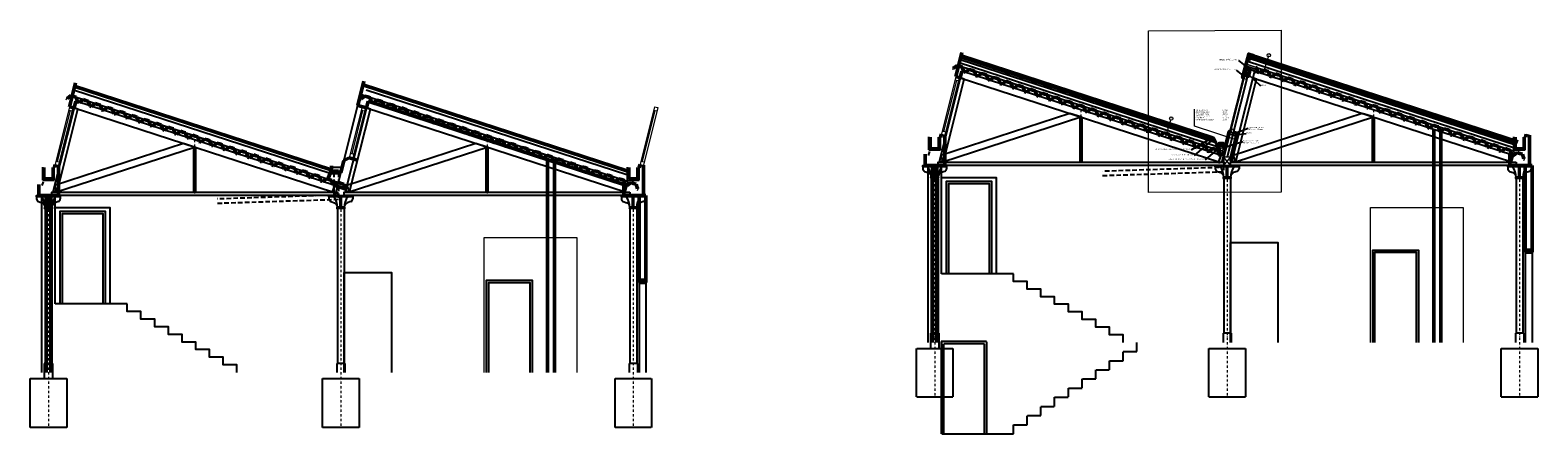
# Model space of a CAD drawing. Header units: millimetres. Extents: x -28283 to 311402, y 2144 to 57809.
# Tile 1 of 20: x -23256 to 9740, y 2144 to 10973. Entities that reach past the tile are written whole.
import ezdxf
from ezdxf import colors
from ezdxf.entities.mleader import LeaderData, LeaderLine
from ezdxf.math import Vec2, Vec3

# ---------------------------------------------------------------- set-up
doc = ezdxf.new("R2010")
doc.units = ezdxf.units.MM
doc.header["$LTSCALE"] = 4
for name, pattern in [('DASHDOT', [25.4, 12.7, -6.35, 0, -6.35]), ('DASHED', [0.75, 0.5, -0.25]), ('DOT', [6.35, 0, -6.35]), ('ČÁRKOVANÁ', [0.75, 0.5, -0.25])]:
    doc.linetypes.add(name, pattern=pattern)
for name, color, linetype in [('-HRANY_POD', 7, 'ČÁRKOVANÁ'), ('CKSTENY_PODROVINOU', 7, 'Continuous'), ('CKSTENY_SKRYTE', 7, 'DASHED'), ('IZOLACE', 70, 'IZOLACE')]:
    doc.layers.add(name, color=color, linetype=linetype)
for name, color, linetype, lineweight in [('-HRANY_TENKE', 7, 'Continuous', 18), ('-HRANY_TLUSTE', 230, 'Continuous', 50), ('-HYDROIZOLACE', 30, 'DASHED', 30), ('-SRAFY', 241, 'Continuous', 9), ('CKOKNA', 1, 'Continuous', 9), ('CKSTENY_OSY', 1, 'DASHDOT', 15), ('CKSTENY_REZ', 6, 'Continuous', 50), ('TP_bourané_kce', 7, 'DOT', 15)]:
    doc.layers.add(name, color=color, linetype=linetype, lineweight=lineweight)
doc.styles.get("Standard").update_dxf_attribs({"font": 'arial.ttf'})
doc.styles.add('TM_10_2.5', font='arial.ttf', dxfattribs={"height": 25})
doc.linetypes.add('IZOLACE', pattern='A,0.0001,-0.1,[134,ltypeshp.shx,S=0.1,R=0,X=-0.1,Y=0],-0.2,[134,ltypeshp.shx,S=0.1,R=180,X=0.1,Y=0],-0.1', length=0.4001)

# ---------------------------------------------------------------- blocks, each defined once
blk = doc.blocks.new('Trapéz')
at = {"layer": '-HRANY_TLUSTE'}
for p, q in [((923162, -629398), (923182, -629398)), ((923242, -629313), (923182, -629398)), ((923302, -629313), (923242, -629313)), ((923302, -629313), (923361, -629313)), ((923361, -629313), (923422, -629398)), ((923442, -629398), (923422, -629398))]:
    blk.add_line(p, q, dxfattribs=at)

msp = doc.modelspace()

# ---------------------------------------------------------------- hatches: boundary and pattern name
at = {"layer": '-SRAFY', "transparency": 33554687}
h = msp.add_hatch(dxfattribs=at)
h.set_pattern_fill('ANSI31', color=256, scale=10, angle=115)
h.set_pattern_definition([(160, (-1525.923, -17034.666), (-10.85914, -29.83524), [])])
h.paths.add_polyline_path([(3003.9, 8746.4), (2986.4, 8750.8), (2865.3, 8268.7), (2882.6, 8263.7)])
h.paths.add_polyline_path([(2882.6, 8263.7), (2865.3, 8268.7), (2864.2, 8264), (2864.2, 8190.1)])
h.paths.add_polyline_path([(2864.2, 8264), (2821.4, 8093.8), (2838.9, 8089.4), (2864.2, 8190.1)])
h.paths.add_polyline_path([(3159.1, 8707.4), (3139.7, 8712.3), (3125, 8654.1), (3125, 8654.1), (3125, 8654.1), (3009.6, 8194.6), (3029, 8189.7)])
h = msp.add_hatch(dxfattribs=at)
h.set_pattern_fill('HONEY', color=256, scale=10)
h.set_pattern_definition([(0, (-1525.923, -17034.666), (47.625, 27.496306), [31.75, -63.5]), (120, (-1525.923, -17034.666), (-47.625, 27.496307), [31.75, -63.5]), (60, (-1525.923, -17034.666), (1e-07, 54.992613), [-63.5, 31.75])])
h.paths.add_polyline_path([(2864.2, 8451.4), (2764.2, 8451.7), (2764.2, 8351.5), (2864.2, 8322), (2864.2, 8362.8), (2859.3, 8364), (2864.2, 8384.1)])
h.paths.add_polyline_path([(2764.2, 8451.7), (2721.3, 8451.8), (2714.6, 8429.6), (2739, 8423.4), (2731.6, 8394.4), (2715.2, 8399.6), (2706.6, 8368.4), (2764.2, 8351.5)])
h.paths.add_polyline_path([(2907, 8451.2), (2864.2, 8451.4), (2864.2, 8384.1), (2866, 8391.7), (2890.4, 8385.8)])
h.paths.add_polyline_path([(2883.4, 8358.1), (2882.4, 8358.3), (2882.5, 8358.4), (2864.2, 8362.8), (2864.2, 8322), (2873.6, 8319.3)], flags=17)
h.paths.add_polyline_path([(2889.2, 8386.1), (2866, 8391.7), (2864.2, 8384.1), (2864.2, 8362.8), (2882.5, 8358.4)], flags=17)
edge = h.paths.add_edge_path(flags=16)
edge.add_arc((2872.3, 8368.5), 2, 0, 360)
edge = h.paths.add_edge_path(flags=16)
edge.add_arc((2876.2, 8381.9), 2, 0, 360)
h.paths.add_polyline_path([(2739, 8423.4), (2715.8, 8429.3), (2708.8, 8401.6), (2731.6, 8394.4)], flags=17)
edge = h.paths.add_edge_path(flags=16)
edge.add_arc((2728.5, 8419.2), 2, 0, 360)
edge = h.paths.add_edge_path(flags=16)
edge.add_arc((2724.5, 8405.8), 2, 0, 360)
h.paths.add_polyline_path([(2764.2, 8351.5), (2706.6, 8368.4), (2715.2, 8399.6), (2708.8, 8401.6), (2707.8, 8401.9), (2699.2, 8368.2), (2699.2, 8368.5), (2696.9, 8360.8), (2737.3, 8347.6), (2764.2, 8270.6)])
h.paths.add_polyline_path([(2910.8, 8449.9), (2907, 8451.2), (2873.6, 8319.3), (2864.2, 8322), (2864.2, 8264)])
h.paths.add_polyline_path([(2795.8, 8239.3), (2864.2, 8290), (2864.2, 8322), (2764.2, 8351.5), (2764.2, 8270.6), (2769.7, 8254.7), (2778.7, 8251.8), (2776.7, 8245.4)])

# ---------------------------------------------------------------- linework, layer by layer
at = {"layer": '-HRANY_POD', "ltscale": 50}
for p, q in [((2764.2, 8459.8), (2764.2, 7968.7)), ((2864.2, 8459.8), (2864.2, 7871.9)), ((2764.2, 7968.7), (209.7, 7886.2)), ((-16608.5, 7854.7), (-16608.5, 7363.7)), ((-16508.5, 7854.7), (-16508.5, 7266.9)), ((2864.2, 7871.9), (212.9, 7786.3)), ((-16608.5, 7363.7), (-19162.9, 7281.2)), ((-16508.5, 7266.9), (-19159.7, 7181.2))]:
    msp.add_line(p, q, dxfattribs=at)
at = {"layer": '-HRANY_TENKE'}
for p, q in [((3728, 10015.7), (3842, 10388.9)), ((3296, 9939.9), (3346.2, 10139.7)), ((3364.8, 9896), (3298.1, 9917.7)), ((3309.6, 9994.3), (3439, 10099.1)), ((3500.3, 9932.3), (3309.6, 9994.3)), ((3404.7, 9963.4), (3343.9, 10130.6)), ((1590.7, 8630.8), (1705.4, 9006.4)), ((2986.4, 8750.8), (3171.2, 8704.3)), ((2989.3, 8688.2), (3139.7, 8712.3)), ((3125, 8654.1), (3003.9, 8746.4)), ((2838.9, 8089.4), (2821.4, 8093.8)), ((2870.3, 8194.4), (2865.2, 8194.4)), ((2870.3, 8014.4), (3010.3, 8194.4)), ((3010.3, 8014.4), (2870.3, 8194.4)), ((3029, 8189.7), (3009.6, 8194.6))]:
    msp.add_line(p, q, dxfattribs=at)
msp.add_lwpolyline([(1219.5, 10961.8), (4120.3, 10973.5), (4120.3, 7432.8), (1219.5, 7421.1)], close=True, dxfattribs=at)
for points in [[(3584.5, 10158.7), (3363.5, 10231.3), (3402.3, 10374.4)], [(3455.3, 10439.5), (3478.2, 10431.5), (3466.8, 10435.5), (3424.4, 10267)], [(3585.8, 10064.4), (3338.7, 10143.4), (3299.7, 9988.2), (3287, 9942.4)], [(3591.5, 10067.2), (3342.3, 10149.1), (3362.9, 10227.6), (3583.7, 10155.6)], [(3555.9, 10081.3), (3578.8, 10073.3), (3567.4, 10077.3), (3552.4, 10024.4)], [(3565.7, 10166.1), (3582, 10160.8), (3573.9, 10163.4), (3568.4, 10144.3)], [(3157.1, 8566.1), (3157.1, 8566.1), (2226.5, 8874.4), (2226.5, 9242.3)], [(2584.2, 8620.3), (2644.5, 8600.7), (2644.5, 8600.7), (2720.9, 8453.1), (2699.2, 8368.2), (2641.1, 8387.8)], [(3125, 8654.1), (2989.3, 8688.2)], [(3009, 8778.2), (3010.5, 8783.2), (3009.8, 8780.7), (3019.3, 8777.9)], [(3088.8, 8797.2), (3020.9, 8814.3)], [(2664, 8383.8), (2679.8, 8379), (2671.9, 8381.4), (2660.1, 8343.1)], [(2715.2, 8399.6), (2706.6, 8368.4), (2873.6, 8319.3), (2907, 8451.2), (2729.7, 8451.9), (2722.9, 8427.5)], [(2707.8, 8401.9), (2731.6, 8394.4), (2739, 8423.4), (2714.9, 8429.6)], [(2714.9, 8429.6), (2707.8, 8401.9), (2708.8, 8401.6), (2715.8, 8429.3), (2714.9, 8429.6)], [(2883.4, 8358.1), (2859.3, 8364), (2866, 8391.7), (2890.2, 8385.8)], [(2890.2, 8385.8), (2883.4, 8358.1), (2882.4, 8358.3), (2889.2, 8386.1), (2890.2, 8385.8)], [(2940.3, 8014.4), (3010.3, 8014.4), (3010.3, 8194.4), (2870.3, 8194.4), (2870.3, 8014.4), (2940.3, 8014.4)]]:
    msp.add_lwpolyline(points, dxfattribs=at)
for centre, radius in [((3853.3, 10424.5), 37.3), ((1716.8, 9041.9), 37.3), ((2724.5, 8405.8), 2), ((2728.5, 8419.2), 2), ((2872.3, 8368.5), 2), ((2876.2, 8381.9), 2)]:
    msp.add_circle(centre, radius, dxfattribs=at)
at = {"layer": '-HRANY_TLUSTE'}
for p, q in [((9302.1, 8530.2), (3414.3, 10443)), ((3074.8, 8741.4), (3174.2, 8716.5)), ((-16658.5, 7919.7), (-16743.8, 7716.1)), ((3010.3, 8115.1), (3022.4, 8112))]:
    msp.add_line(p, q, dxfattribs=at)
for points in [[(2637.8, 8609.3), (2622.3, 8621.1), (-2882.8, 10409.6)], [(3299.3, 9968.9), (3289.4, 9931.8), (3277.5, 9934.7), (3413.6, 10449.9), (3511.5, 10417.2), (3526.4, 10406.6)], [(3309.6, 9994.3), (3343.9, 10130.6), (3439, 10099.1), (3404.7, 9963.4), (3309.6, 9994.3)], [(3563, 10158.6), (3580, 10153.1), (3611.3, 10053.6), (3630.3, 10047.4)], [(2586, 8626.1), (2581.1, 8626.1), (2578.6, 8622.9), (2578.1, 8618.6), (2581.5, 8614), (2604.7, 8606)], [(2586, 8626.1), (2646.4, 8606.5), (2646.4, 8606.5), (2724.2, 8459.8), (2910.2, 8459.8), (2984.2, 8754.4), (3005.7, 8759.2), (3012.2, 8785.1)], [(3174.2, 8716.5), (3022.4, 8112)], [(2521.3, 8328.4), (2540.3, 8322.3), (2624.1, 8384.4), (2737.3, 8347.6), (2767.2, 8248.5), (2786.3, 8242.4)], [(2776.7, 8245.4), (2795.8, 8239.3), (2872.2, 8295.9)]]:
    msp.add_lwpolyline(points, dxfattribs=at)
at = {"layer": '-HYDROIZOLACE', "ltscale": 20}
msp.add_line((9301.1, 8527.3), (3413.4, 10440.1), dxfattribs=at)
msp.add_lwpolyline([(2629.5, 8615.5), (-2883.6, 10406.7)], dxfattribs=at)
at = {"layer": 'CKOKNA'}
for p, q in [((-2996.7, 9956.7), (-3312.7, 8695.6)), ((-2924, 9938.4), (-3239.9, 8677.4)), ((-2996.7, 9956.7), (-2924, 9938.4)), ((-3258, 8759.3), (-2978.6, 9874.8)), ((-3015, 9883.9), (-2942.3, 9865.7)), ((-22392.9, 9297.6), (-22708.9, 8036.5)), ((-22320.2, 9279.3), (-22636.1, 8018.3)), ((-22392.9, 9297.6), (-22320.2, 9279.3)), ((-15992.9, 9297.6), (-16272.4, 8178.2)), ((-15920.2, 9279.3), (-16199.7, 8160)), ((-15992.9, 9297.6), (-15920.2, 9279.3)), ((-9592.9, 9297.6), (-9908.9, 8036.5)), ((-9520.2, 9279.3), (-9836.1, 8018.3)), ((-9592.9, 9297.6), (-9520.2, 9279.3)), ((-22654.2, 8100.1), (-22374.8, 9215.7)), ((-22411.2, 9224.8), (-22338.5, 9206.6)), ((-16211.2, 8271.6), (-15974.8, 9215.7)), ((-16011.2, 9224.8), (-15938.5, 9206.6)), ((-9854.2, 8100.1), (-9574.8, 9215.7)), ((-9611.2, 9224.8), (-9538.5, 9206.6)), ((-3312.7, 8695.6), (-3239.9, 8677.4)), ((-3294.4, 8768.4), (-3221.7, 8750.1)), ((9487.3, 8695.6), (9560.1, 8677.4)), ((-16246.7, 8280.5), (-16174, 8262.2)), ((-22708.9, 8036.5), (-22636.1, 8018.3)), ((-22690.6, 8109.3), (-22617.9, 8091)), ((-16272.4, 8178.2), (-16199.7, 8160)), ((-9908.9, 8036.5), (-9836.1, 8018.3)), ((-9890.6, 8109.3), (-9817.9, 8091))]:
    msp.add_line(p, q, dxfattribs=at)
at = {"layer": 'CKSTENY_OSY', "lineweight": 5}
for p, q in [((-259.7, 9232.3), (-259.7, 8014.4)), ((6140.3, 9232.3), (6140.3, 8014.4)), ((-19655.9, 8573.2), (-19655.9, 7355.3)), ((-13255.9, 8573.2), (-13255.9, 7355.3)), ((-3459.7, 8014.4), (-3459.7, 2944.4)), ((2940.3, 8014.4), (2940.3, 2944.4)), ((9340.3, 8014.4), (9340.3, 2944.4)), ((-22855.9, 7355.3), (-22855.9, 2285.3)), ((-16455.9, 7355.3), (-16455.9, 2285.3)), ((-10055.9, 7355.3), (-10055.9, 2285.3))]:
    msp.add_line(p, q, dxfattribs=at)
at = {"layer": 'CKSTENY_PODROVINOU'}
for p, q in [((9276, 8449.8), (3398.2, 10359.4)), ((9300.2, 8524.5), (3412.6, 10437.3)), ((3296, 9939.9), (2999, 8757.7)), ((3536.8, 10077.8), (3346.2, 10139.7)), ((9232.7, 8316.6), (3580, 10153.1)), ((-22309.8, 9671.8), (-16688, 7845.4)), ((-15899.7, 9668.6), (-10200.4, 7816.9)), ((-16322.1, 7576.7), (-22334, 9532.3)), ((-16037.7, 9529.6), (-16594.2, 7314.5)), ((-10163.5, 7657.5), (-16029.3, 9563.3)), ((-3584.7, 8354.6), (-3584.7, 8637.7)), ((-3334.7, 8354.6), (-3334.7, 8629.6)), ((2996.6, 8748.2), (2996.6, 8748.2)), ((9215.3, 8354.6), (9215.3, 8637.7)), ((9465.3, 8354.6), (9465.3, 8629.6)), ((-3593.6, 8235.8), (-3567.3, 8316.6)), ((-3584.7, 8354.6), (-3334.7, 8354.6)), ((2764.2, 8509.8), (2754.2, 8501.7)), ((2754.2, 8459.8), (2754.2, 8501.7)), ((2764.2, 8459.8), (2764.2, 8509.8)), ((2864.2, 8509.8), (2764.2, 8509.8)), ((2774.2, 8459.8), (2774.2, 8509.8)), ((2784.2, 8459.8), (2784.2, 8509.8)), ((2794.2, 8459.8), (2794.2, 8509.8)), ((2804.2, 8459.8), (2804.2, 8509.8)), ((2814.2, 8459.8), (2814.2, 8509.8)), ((2814.2, 8459.8), (2814.2, 8509.8)), ((2824.2, 8459.8), (2824.2, 8509.8)), ((2834.2, 8459.8), (2834.2, 8509.8)), ((2844.2, 8459.8), (2844.2, 8509.8)), ((2854.2, 8459.8), (2854.2, 8509.8)), ((2864.2, 8459.8), (2864.2, 8509.8)), ((2864.2, 8509.8), (2874.2, 8501.7)), ((2874.2, 8459.8), (2874.2, 8501.7)), ((9206.4, 8235.8), (9232.7, 8316.6)), ((9215.3, 8354.6), (9465.3, 8354.6)), ((-22980.9, 7695.5), (-22980.9, 7978.6)), ((-22730.9, 7695.5), (-22730.9, 7970.5)), ((-16658.5, 7973.8), (-16428.5, 7973.8)), ((-10180.9, 7695.5), (-10180.9, 7978.6)), ((-9930.9, 7695.5), (-9930.9, 7970.5)), ((-3719.7, 7984.4), (-3719.7, 7942.3)), ((-3609.7, 7984.4), (-3609.7, 4144.4)), ((-3474.7, 7759.4), (-3474.7, 7984.4)), ((-3444.7, 7759.4), (-3444.7, 7984.4)), ((-3309.7, 5644.4), (-3309.7, 8014.4)), ((-3199.7, 7984.4), (-3199.7, 7942.3)), ((2680.3, 7984.4), (2680.3, 7942.3)), ((2925.3, 7759.4), (2925.3, 7984.4)), ((2955.3, 7759.4), (2955.3, 7984.4)), ((3200.3, 7984.4), (3200.3, 7942.3)), ((9080.3, 7984.4), (9080.3, 7942.3)), ((9325.3, 7759.4), (9325.3, 7984.4)), ((9355.3, 7759.4), (9355.3, 7984.4)), ((9600.3, 7984.4), (9600.3, 7942.3)), ((-22989.8, 7576.7), (-22963.5, 7657.5)), ((-22980.9, 7695.5), (-22730.9, 7695.5)), ((-16608.5, 7904.7), (-16618.5, 7896.7)), ((-16618.5, 7854.7), (-16618.5, 7896.7)), ((-16608.5, 7854.7), (-16608.5, 7904.7)), ((-16508.5, 7904.7), (-16608.5, 7904.7)), ((-16598.5, 7854.7), (-16598.5, 7904.7)), ((-16589.8, 7576.7), (-16563.5, 7657.5)), ((-16588.5, 7854.7), (-16588.5, 7904.7)), ((-16578.5, 7854.7), (-16578.5, 7904.7)), ((-16568.5, 7854.7), (-16568.5, 7904.7)), ((-16558.5, 7854.7), (-16558.5, 7904.7)), ((-16558.5, 7854.7), (-16558.5, 7904.7)), ((-16548.5, 7854.7), (-16548.5, 7904.7)), ((-16538.5, 7854.7), (-16538.5, 7904.7)), ((-16528.5, 7854.7), (-16528.5, 7904.7)), ((-16518.5, 7854.7), (-16518.5, 7904.7)), ((-16508.5, 7854.7), (-16508.5, 7904.7)), ((-16508.5, 7904.7), (-16498.5, 7896.7)), ((-16498.5, 7854.7), (-16498.5, 7896.7)), ((-10189.8, 7576.7), (-10163.5, 7657.5)), ((-10180.9, 7695.5), (-9930.9, 7695.5)), ((-3680.3, 7885.9), (-3600.5, 7856.9)), ((-3384.7, 7759.4), (-3534.7, 7759.4)), ((-3384.7, 7729.4), (-3534.7, 7729.4)), ((-3534.7, 7729.4), (-3534.7, 4344.4)), ((-3384.7, 7729.4), (-3384.7, 4344.4)), ((-3239.2, 7885.9), (-3318.9, 7856.9)), ((2719.7, 7885.9), (2799.5, 7856.9)), ((3015.3, 7759.4), (2865.3, 7759.4)), ((3015.3, 7729.4), (2865.3, 7729.4)), ((2865.3, 7729.4), (2865.3, 4344.4)), ((3015.3, 7729.4), (3015.3, 4344.4)), ((3160.8, 7885.9), (3081.1, 7856.9)), ((9119.7, 7885.9), (9199.5, 7856.9)), ((9415.3, 7759.4), (9265.3, 7759.4)), ((9415.3, 7729.4), (9265.3, 7729.4)), ((9265.3, 7729.4), (9265.3, 4344.4)), ((9415.3, 7729.4), (9415.3, 4344.4)), ((9560.8, 7885.9), (9481.1, 7856.9)), ((-23115.9, 7325.3), (-23115.9, 7283.2)), ((-23005.9, 7325.3), (-23005.9, 3485.3)), ((-22870.9, 7100.3), (-22870.9, 7325.3)), ((-22840.9, 7100.3), (-22840.9, 7325.3)), ((-22705.9, 4985.3), (-22705.9, 7355.3)), ((-22595.9, 7325.3), (-22595.9, 7283.2)), ((-16715.9, 7325.3), (-16715.9, 7283.2)), ((-16470.9, 7100.3), (-16470.9, 7325.3)), ((-16440.9, 7100.3), (-16440.9, 7325.3)), ((-16195.9, 7325.3), (-16195.9, 7283.2)), ((-10315.9, 7325.3), (-10315.9, 7283.2)), ((-10070.9, 7100.3), (-10070.9, 7325.3)), ((-10040.9, 7100.3), (-10040.9, 7325.3)), ((-9795.9, 7325.3), (-9795.9, 7283.2)), ((-23076.4, 7226.8), (-22996.7, 7197.8)), ((-22780.9, 7100.3), (-22930.9, 7100.3)), ((-22780.9, 7070.3), (-22930.9, 7070.3)), ((-22930.9, 7070.3), (-22930.9, 3685.3)), ((-22780.9, 7070.3), (-22780.9, 3685.3)), ((-22635.4, 7226.8), (-22715.1, 7197.8)), ((-16676.4, 7226.8), (-16596.7, 7197.8)), ((-16380.9, 7100.3), (-16530.9, 7100.3)), ((-16380.9, 7070.3), (-16530.9, 7070.3)), ((-16530.9, 7070.3), (-16530.9, 3685.3)), ((-16380.9, 7070.3), (-16380.9, 3685.3)), ((-16235.4, 7226.8), (-16315.1, 7197.8)), ((-10276.4, 7226.8), (-10196.7, 7197.8)), ((-9980.9, 7100.3), (-10130.9, 7100.3)), ((-9980.9, 7070.3), (-10130.9, 7070.3)), ((-10130.9, 7070.3), (-10130.9, 3685.3)), ((-9980.9, 7070.3), (-9980.9, 3685.3)), ((-9835.4, 7226.8), (-9915.1, 7197.8)), ((9465.3, 6114.4), (9465.3, 4144.4)), ((9615.3, 6114.4), (9615.3, 4144.4)), ((-1734.7, 5644.4), (-3309.7, 5644.4)), ((-9930.9, 5455.3), (-9930.9, 3485.3)), ((-9780.9, 5455.3), (-9780.9, 3485.3)), ((-21130.9, 4985.3), (-22705.9, 4985.3)), ((-3369.7, 4344.4), (-3549.7, 4344.4)), ((-3549.7, 4344.4), (-3549.7, 4144.4)), ((-3369.7, 4344.4), (-3369.7, 4144.4)), ((3030.3, 4344.4), (2850.3, 4344.4)), ((2850.3, 4344.4), (2850.3, 4144.4)), ((3030.3, 4344.4), (3030.3, 4144.4)), ((9430.3, 4344.4), (9250.3, 4344.4)), ((9250.3, 4344.4), (9250.3, 4144.4)), ((9430.3, 4344.4), (9430.3, 4144.4)), ((-22765.9, 3685.3), (-22945.9, 3685.3)), ((-22945.9, 3685.3), (-22945.9, 3485.3)), ((-22765.9, 3685.3), (-22765.9, 3485.3)), ((-16365.9, 3685.3), (-16545.9, 3685.3)), ((-16545.9, 3685.3), (-16545.9, 3485.3)), ((-16365.9, 3685.3), (-16365.9, 3485.3)), ((-9965.9, 3685.3), (-10145.9, 3685.3)), ((-10145.9, 3685.3), (-10145.9, 3485.3)), ((-9965.9, 3685.3), (-9965.9, 3485.3))]:
    msp.add_line(p, q, dxfattribs=at)
for points in [[(2691.6, 8509.7), (-2903.6, 10327.5)], [(2611, 8618.4), (-2884.5, 10403.8)], [(2737.3, 8347.6), (-2937.8, 10191.4)], [(3316.8, 9991.9), (3003.9, 8746.4)], [(3383.5, 9970.3), (3071.8, 8729.3)], [(2986.4, 8750.8), (2821.4, 8093.8)], [(3003.9, 8746.4), (2838.9, 8089.4)], [(3139.7, 8712.3), (3009.6, 8194.6)], [(3159.1, 8707.4), (3010.3, 8115.1)], [(-2109.7, 5644.4), (-2109.7, 7744.4), (-3309.7, 7744.4)], [(-2209.7, 5644.4), (-2209.7, 7664.4), (-3209.7, 7664.4), (-3209.7, 5644.4)], [(-2259.7, 5644.4), (-2259.7, 7614.4), (-3159.7, 7614.4), (-3159.7, 5644.4)], [(-21505.9, 4985.3), (-21505.9, 7085.3), (-22705.9, 7085.3)], [(-21605.9, 4985.3), (-21605.9, 7005.3), (-22605.9, 7005.3), (-22605.9, 4985.3)], [(-21655.9, 4985.3), (-21655.9, 6955.3), (-22555.9, 6955.3), (-22555.9, 4985.3)], [(4055.3, 4144.4), (4055.3, 6324.4), (3005.3, 6324.4), (3005.3, 4144.4)], [(6125.3, 4144.4), (6125.3, 6164.4), (7125.3, 6164.4), (7125.3, 4144.4)], [(6175.3, 4144.4), (6175.3, 6114.4), (7075.3, 6114.4), (7075.3, 4144.4)], [(-15340.9, 3485.3), (-15340.9, 5665.3), (-16390.9, 5665.3), (-16390.9, 3485.3)], [(665.3, 4144.4), (665.3, 4311.1), (365.3, 4311.1), (365.3, 4477.8), (65.3, 4477.8), (65.3, 4644.4), (-234.7, 4644.4), (-234.7, 4811.1), (-534.7, 4811.1), (-534.7, 4977.8), (-834.7, 4977.8), (-834.7, 5144.4), (-1134.7, 5144.4), (-1134.7, 5311.1), (-1434.7, 5311.1), (-1434.7, 5477.8), (-1734.7, 5477.8), (-1734.7, 5644.4)], [(-13270.9, 3485.3), (-13270.9, 5505.3), (-12270.9, 5505.3), (-12270.9, 3485.3)], [(-13220.9, 3485.3), (-13220.9, 5455.3), (-12320.9, 5455.3), (-12320.9, 3485.3)], [(-18730.9, 3485.3), (-18730.9, 3652), (-19030.9, 3652), (-19030.9, 3818.7), (-19330.9, 3818.7), (-19330.9, 3985.3), (-19630.9, 3985.3), (-19630.9, 4152), (-19930.9, 4152), (-19930.9, 4318.7), (-20230.9, 4318.7), (-20230.9, 4485.3), (-20530.9, 4485.3), (-20530.9, 4652), (-20830.9, 4652), (-20830.9, 4818.7), (-21130.9, 4818.7), (-21130.9, 4985.3)]]:
    msp.add_lwpolyline(points, dxfattribs=at)
for points in [[(-2814, 9904.4), (-2899.7, 9932.3), (-3355.3, 8118.8), (-3268, 8096.9)], [(-2863.2, 10077.8), (-2899.7, 9932.3), (2760.1, 8093.1), (2806.4, 8235.8)], [(3586, 9904.4), (3500.3, 9932.3), (3044.7, 8118.8), (3132, 8096.9)], [(3536.8, 10077.8), (3500.3, 9932.3), (9160.1, 8093.1), (9206.4, 8235.8)], [(-22210.2, 9245.3), (-22295.9, 9273.2), (-22751.5, 7459.7), (-22664.2, 7437.8)], [(-22259.4, 9418.7), (-22295.9, 9273.2), (-16636.1, 7434), (-16589.8, 7576.7)], [(-15810.2, 9245.3), (-15895.9, 9273.2), (-16351.5, 7459.7), (-16264.2, 7437.8)], [(-15859.4, 9418.7), (-15895.9, 9273.2), (-10236.1, 7434), (-10189.8, 7576.7)], [(-502.4, 9153.3), (-3325.9, 8235.8), (-3279.5, 8093.1), (-259.7, 9074.4)], [(-235.7, 9066.6), (-259.7, 9074.4), (-283.7, 9066.6), (-283.7, 8089.4), (-235.7, 8089.4)], [(5897.6, 9153.3), (3074.1, 8235.8), (3120.5, 8093.1), (6140.3, 9074.4)], [(6164.3, 9066.6), (6140.3, 9074.4), (6116.3, 9066.6), (6116.3, 8089.4), (6164.3, 8089.4)], [(-19898.6, 8494.2), (-22722.1, 7576.7), (-22675.7, 7434), (-19655.9, 8415.3)], [(-19631.9, 8407.5), (-19655.9, 8415.3), (-19679.9, 8407.5), (-19679.9, 7430.3), (-19631.9, 7430.3)], [(-13498.6, 8494.2), (-16322.1, 7576.7), (-16275.7, 7434), (-13255.9, 8415.3)], [(-13231.9, 8407.5), (-13255.9, 8415.3), (-13279.9, 8407.5), (-13279.9, 7430.3), (-13231.9, 7430.3)], [(-3199.7, 8014.4), (-3199.7, 7984.4), (-3719.7, 7984.4), (-3719.7, 8014.4)], [(2865.3, 8089.4), (2865.3, 8014.4), (-3384.7, 8014.4), (-3384.7, 8089.4)], [(3200.3, 8014.4), (3200.3, 7984.4), (2680.3, 7984.4), (2680.3, 8014.4)], [(9265.3, 8089.4), (9265.3, 8014.4), (3015.3, 8014.4), (3015.3, 8089.4)], [(9600.3, 8014.4), (9600.3, 7984.4), (9080.3, 7984.4), (9080.3, 8014.4)], [(-22595.9, 7355.3), (-22595.9, 7325.3), (-23115.9, 7325.3), (-23115.9, 7355.3)], [(-16530.9, 7430.3), (-16530.9, 7355.3), (-22780.9, 7355.3), (-22780.9, 7430.3)], [(-16195.9, 7355.3), (-16195.9, 7325.3), (-16715.9, 7325.3), (-16715.9, 7355.3)], [(-10130.9, 7430.3), (-10130.9, 7355.3), (-16380.9, 7355.3), (-16380.9, 7430.3)], [(-9795.9, 7355.3), (-9795.9, 7325.3), (-10315.9, 7325.3), (-10315.9, 7355.3)]]:
    msp.add_lwpolyline(points, close=True, dxfattribs=at)
for centre, radius, start, end in [((-3659.7, 7942.3), 60, 180, 250), ((-3936.6, 7750.5), 401.9, 1.27582, 35.59408), ((-2982.9, 7750.5), 401.9, 144.40592, 178.72418), ((-3259.7, 7942.3), 60, 290, 0), ((2740.3, 7942.3), 60, 180, 250), ((2463.4, 7750.5), 401.9, 1.27582, 35.59408), ((3417.1, 7750.5), 401.9, 144.40592, 178.72418), ((3140.3, 7942.3), 60, 290, 0), ((9140.3, 7942.3), 60, 180, 250), ((8863.4, 7750.5), 401.9, 1.27582, 35.59408), ((9817.1, 7750.5), 401.9, 144.40592, 178.72418), ((9540.3, 7942.3), 60, 290, 0), ((-3634.7, 7762.9), 100, 0, 70), ((-3534.7, 7744.4), 15, 90, 270), ((-3284.7, 7762.9), 100, 110, 180), ((-3384.7, 7744.4), 15, 270, 90), ((2765.3, 7762.9), 100, 0, 70), ((2865.3, 7744.4), 15, 90, 270), ((3115.3, 7762.9), 100, 110, 180), ((3015.3, 7744.4), 15, 270, 90), ((9165.3, 7762.9), 100, 0, 70), ((9265.3, 7744.4), 15, 90, 270), ((9515.3, 7762.9), 100, 110, 180), ((9415.3, 7744.4), 15, 270, 90), ((-23055.9, 7283.2), 60, 180, 250), ((-23332.8, 7091.4), 401.9, 1.27582, 35.59408), ((-22379.1, 7091.4), 401.9, 144.40592, 178.72418), ((-22655.9, 7283.2), 60, 290, 0), ((-16655.9, 7283.2), 60, 180, 250), ((-16932.8, 7091.4), 401.9, 1.27582, 35.59408), ((-15979.1, 7091.4), 401.9, 144.40592, 178.72418), ((-16255.9, 7283.2), 60, 290, 0), ((-10255.9, 7283.2), 60, 180, 250), ((-10532.8, 7091.4), 401.9, 1.27582, 35.59408), ((-9579.1, 7091.4), 401.9, 144.40592, 178.72418), ((-9855.9, 7283.2), 60, 290, 0), ((-23030.9, 7103.8), 100, 0, 70), ((-22930.9, 7085.3), 15, 90, 270), ((-22680.9, 7103.8), 100, 110, 180), ((-22780.9, 7085.3), 15, 270, 90), ((-16630.9, 7103.8), 100, 0, 70), ((-16530.9, 7085.3), 15, 90, 270), ((-16280.9, 7103.8), 100, 110, 180), ((-16380.9, 7085.3), 15, 270, 90), ((-10230.9, 7103.8), 100, 0, 70), ((-10130.9, 7085.3), 15, 90, 270), ((-9880.9, 7103.8), 100, 110, 180), ((-9980.9, 7085.3), 15, 270, 90)]:
    msp.add_arc(centre, radius, start, end, dxfattribs=at)
at = {"layer": 'CKSTENY_REZ'}
for p, q in [((-2864.5, 10483), (-2996.7, 9956.7)), ((-2996.7, 9956.7), (-2899.7, 9932.3)), ((-2899.7, 9932.3), (-2863.2, 10077.8)), ((-22260.7, 9823.9), (-22392.9, 9297.6)), ((-22290.3, 9749.6), (-16688, 7929.5)), ((-15956, 9854.9), (-16088.2, 9328.5)), ((-10175.4, 7892.9), (-15975.5, 9777.3)), ((-22392.9, 9297.6), (-22295.9, 9273.2)), ((-22295.9, 9273.2), (-22259.4, 9418.7)), ((-16088.2, 9328.5), (-15895.9, 9273.2)), ((-15895.9, 9273.2), (-15859.4, 9418.7)), ((-15859.4, 9418.7), (-10265.9, 7601.4)), ((-3559.7, 8379.6), (-3559.7, 8629.6)), ((-3359.7, 8379.6), (-3359.7, 8629.6)), ((-3359.7, 8629.6), (-3329.2, 8629.6)), ((-3312.7, 8695.6), (-3329.2, 8629.6)), ((-3239.9, 8677.4), (-3239.9, 8014.4)), ((7465.3, 8801.5), (7465.3, 4144.4)), ((7615.3, 8752.8), (7615.3, 4144.4)), ((9240.3, 8379.6), (9240.3, 8629.6)), ((9440.3, 8379.6), (9440.3, 8629.6)), ((9440.3, 8629.6), (9470.8, 8629.6)), ((9487.3, 8695.6), (9470.8, 8629.6)), ((9560.1, 8677.4), (9560.1, 8014.4)), ((-3669.7, 8260.5), (-3669.7, 8014.4)), ((-3559.7, 8379.6), (-3359.7, 8379.6)), ((9130.3, 8260.5), (9130.3, 8014.4)), ((9240.3, 8379.6), (9440.3, 8379.6)), ((-22955.9, 7720.5), (-22955.9, 7970.5)), ((-22755.9, 7720.5), (-22755.9, 7970.5)), ((-22755.9, 7970.5), (-22725.4, 7970.5)), ((-22708.9, 8036.5), (-22725.4, 7970.5)), ((-22636.1, 8018.3), (-22636.1, 7355.3)), ((-16658.5, 7854.7), (-16658.5, 8003.8)), ((-16390.9, 8123.8), (-16458.5, 7854.7)), ((-16273.3, 8178.5), (-16390.9, 8123.8)), ((-16274.2, 8178.7), (-16090.6, 8132.6)), ((-11930.9, 8142.4), (-11930.9, 3485.3)), ((-11780.9, 8093.6), (-11780.9, 3485.3)), ((-10155.9, 7720.5), (-10155.9, 7970.5)), ((-9955.9, 7720.5), (-9955.9, 7970.5)), ((-9955.9, 7970.5), (-9925.4, 7970.5)), ((-9908.9, 8036.5), (-9925.4, 7970.5)), ((-9836.1, 8018.3), (-9836.1, 7355.3)), ((-3669.7, 8014.4), (-3239.9, 8014.4)), ((-3509.7, 4144.4), (-3509.7, 8014.4)), ((-3409.7, 8014.4), (-3409.7, 4144.4)), ((9550.3, 8014.4), (9130.3, 8014.4)), ((9465.3, 6114.4), (9465.3, 8014.4)), ((9560.1, 8014.4), (9615.3, 8014.4)), ((9615.3, 8014.4), (9615.3, 6114.4)), ((-23065.9, 7601.4), (-23065.9, 7355.3)), ((-22955.9, 7720.5), (-22755.9, 7720.5)), ((-16458.5, 7854.7), (-16658.5, 7854.7)), ((-10265.9, 7601.4), (-10265.9, 7355.3)), ((-10155.9, 7720.5), (-9955.9, 7720.5)), ((-23065.9, 7355.3), (-22636.1, 7355.3)), ((-22905.9, 3485.3), (-22905.9, 7355.3)), ((-22805.9, 7355.3), (-22805.9, 3485.3)), ((-16589.8, 7576.7), (-16342.3, 7496.3)), ((-9845.9, 7355.3), (-10265.9, 7355.3)), ((-9930.9, 5455.3), (-9930.9, 7355.3)), ((-9836.1, 7355.3), (-9780.9, 7355.3)), ((-9780.9, 7355.3), (-9780.9, 5455.3)), ((9615.3, 6164.4), (9465.3, 6164.4)), ((9615.3, 6114.4), (9465.3, 6114.4)), ((-9780.9, 5505.3), (-9930.9, 5505.3)), ((-9780.9, 5455.3), (-9930.9, 5455.3))]:
    msp.add_line(p, q, dxfattribs=at)
at = {"layer": 'CKSTENY_SKRYTE'}
for p, q in [((-3549.7, 4144.4), (-3549.7, 4014.4)), ((-3369.7, 4144.4), (-3369.7, 4014.4)), ((-3309.7, 4144.4), (-3309.7, 2144.4)), ((-22945.9, 3485.3), (-22945.9, 3355.3)), ((-22765.9, 3485.3), (-22765.9, 3355.3)), ((-3309.7, 2144.4), (-1734.7, 2144.4))]:
    msp.add_line(p, q, dxfattribs=at)
for points in [[(-3059.7, 4014.4), (-3059.7, 2944.4), (-3859.7, 2944.4), (-3859.7, 4014.4)], [(3340.3, 4014.4), (3340.3, 2944.4), (2540.3, 2944.4), (2540.3, 4014.4)], [(9740.3, 4014.4), (9740.3, 2944.4), (8940.3, 2944.4), (8940.3, 4014.4)], [(-22455.9, 3355.3), (-22455.9, 2285.3), (-23255.9, 2285.3), (-23255.9, 3355.3)], [(-16055.9, 3355.3), (-16055.9, 2285.3), (-16855.9, 2285.3), (-16855.9, 3355.3)], [(-9655.9, 3355.3), (-9655.9, 2285.3), (-10455.9, 2285.3), (-10455.9, 3355.3)]]:
    msp.add_lwpolyline(points, close=True, dxfattribs=at)
for points in [[(-2319.7, 2144.4), (-2319.7, 4164.4), (-3319.7, 4164.4), (-3319.7, 2144.4)], [(-2369.7, 2144.4), (-2369.7, 4114.4), (-3269.7, 4114.4), (-3269.7, 2144.4)], [(-1734.7, 2144.4), (-1734.7, 2344.4), (-1434.7, 2344.4), (-1434.7, 2544.4), (-1134.7, 2544.4), (-1134.7, 2744.4), (-834.7, 2744.4), (-834.7, 2944.4), (-534.7, 2944.4), (-534.7, 3144.4), (-234.7, 3144.4), (-234.7, 3344.4), (65.3, 3344.4), (65.3, 3544.4), (365.3, 3544.4), (365.3, 3744.4), (665.3, 3744.4), (665.3, 3944.4), (965.3, 3944.4), (965.3, 4144.4)]]:
    msp.add_lwpolyline(points, dxfattribs=at)
at = {"layer": 'IZOLACE', "ltscale": 38}
msp.add_line((2701.9, 8427.5), (-2920.7, 10259.4), dxfattribs=at)
at = {"layer": 'IZOLACE', "ltscale": 23}
msp.add_line((2667, 8557.2), (-2893.8, 10366.4), dxfattribs=at)
at = {"layer": 'IZOLACE', "ltscale": 35}
msp.add_line((9254.3, 8383.2), (3384, 10290.4), dxfattribs=at)
at = {"layer": 'IZOLACE', "ltscale": 25}
for p, q in [((9288.3, 8487.8), (3410.9, 10397.3)), ((3569.5, 10114.4), (3370, 10180.1))]:
    msp.add_line(p, q, dxfattribs=at)
at = {"layer": 'IZOLACE', "ltscale": 40}
msp.add_lwpolyline([(3057.2, 8671.1), (2937.4, 8194.4)], dxfattribs=at)
at = {"layer": 'TP_bourané_kce', "color": 74, "linetype": 'Continuous', "ltscale": 3}
for points in [[(6075.3, 4144.4), (6075.3, 7094.4), (8105.3, 7094.4), (8105.3, 4144.4)], [(-13320.9, 3485.3), (-13320.9, 6435.3), (-11290.9, 6435.3), (-11290.9, 3485.3)]]:
    msp.add_lwpolyline(points, dxfattribs=at)

# ---------------------------------------------------------------- block references
at = {"layer": '-HRANY_TLUSTE', "rotation": 342.0017628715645}
for p in [(-686582.6, 893990.1), (-686316.3, 893903.6), (-686050, 893817.1), (-685783.7, 893730.5), (-685517.4, 893644), (-685251.1, 893557.5), (-684984.8, 893471), (-684718.5, 893384.5), (-684452.2, 893298), (-684185.9, 893211.4), (-683919.6, 893124.9), (-683653.3, 893038.4), (-683387, 892951.9), (-683120.7, 892865.4), (-682854.4, 892778.9), (-682588.1, 892692.3), (-682321.8, 892605.8), (-682055.5, 892519.3), (-681789.2, 892432.8), (-681522.9, 892346.3), (-681256.6, 892259.8)]:
    msp.add_blockref('Trapéz', p, dxfattribs=at)
at = {"layer": 'CKSTENY_REZ', "rotation": 342.0017628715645}
for p in [(-679881.3, 893892.2), (-679615, 893805.7), (-679348.7, 893719.2), (-679082.4, 893632.7), (-678816.1, 893546.2), (-678549.8, 893459.6), (-678293, 893376.2), (-705978.8, 893331), (-705712.5, 893244.5), (-705446.2, 893158), (-705179.9, 893071.4), (-699543.8, 893319.6), (-699277.5, 893233.1), (-699011.2, 893146.6), (-698744.9, 893060.1), (-678026.7, 893289.7), (-677760.4, 893203.2), (-677494.1, 893116.7), (-677227.8, 893030.1), (-704913.6, 892984.9), (-704647.3, 892898.4), (-704381, 892811.9), (-704114.7, 892725.4), (-698478.6, 892973.6), (-698212.3, 892887.1), (-697946, 892800.5), (-697689.2, 892717.1), (-676961.5, 892943.6), (-676695.2, 892857.1), (-676428.9, 892770.6), (-676162.6, 892684.1), (-703848.4, 892638.9), (-703582.1, 892552.3), (-703315.8, 892465.8), (-703049.5, 892379.3), (-697422.9, 892630.6), (-697156.6, 892544.1), (-696890.3, 892457.6), (-696624, 892371), (-675921.8, 892605.8), (-675655.5, 892519.3), (-675389.2, 892432.8), (-675122.9, 892346.3), (-702783.2, 892292.8), (-702516.9, 892206.3), (-702250.6, 892119.8), (-701984.3, 892033.2), (-696357.7, 892284.5), (-696091.4, 892198), (-695825.1, 892111.5), (-695558.8, 892025), (-674856.6, 892259.8), (-674590.3, 892173.2), (-674324, 892086.7), (-701718, 891946.7), (-701451.7, 891860.2), (-701185.4, 891773.7), (-700919.1, 891687.2), (-695318, 891946.7), (-695051.7, 891860.2), (-694785.4, 891773.7), (-694519.1, 891687.2), (-700652.8, 891600.7), (-700386.5, 891514.1), (-700120.2, 891427.6), (-694252.8, 891600.7), (-693986.5, 891514.1), (-693720.2, 891427.6)]:
    msp.add_blockref('Trapéz', p, dxfattribs=at)

# ---------------------------------------------------------------- texts
at = {"layer": '-HRANY_TENKE', "char_height": 25, "attachment_point": 1, "style": 'TM_10_2.5'}
for s, width, heights, insert in [('S1', 46.175, [0], (3834.8, 10439.8)), ('-OPLECHOVÁNÍ^I^I^I^I0,8 mm\\P-OSB DESKA, typ 2^I^I^I18 mm\\P-MINERÁLNÍ VATA ^I^I^I140 mm\\P-OSB DESKA, typ 3 ^I^I^I20 mm\\P-SDK deska^I^I^I^I^I12,5 mm\\P-MANIPULAČNÍ MEZERA^I^I20 mm', 1054.464, [698.1], (2242.6, 9237)), ('S1', 46.175, [0], (1698.2, 9057.2))]:
    msp.add_mtext_dynamic_manual_height_columns(s, width=width, gutter_width=125, heights=heights, dxfattribs=dict(at, insert=insert))

# ---------------------------------------------------------------- leaders
at = {"layer": '-HRANY_TENKE'}
ml = msp.add_multileader_mtext('Standard', dxfattribs=at)
ml.set_content('OPLECHOVÁNÍ, tl. 0,8 mm', color=256)
ml.set_leader_properties()
ml.build(insert=Vec2(0, 0))
ml.multileader.update_dxf_attribs({"text_left_attachment_type": 7, "text_right_attachment_type": 7, "dogleg_length": 0.36})
ctx = ml.context
ctx.base_point, ctx.char_height, ctx.plane_origin = Vec3(2772.5, 10311.3), 25, Vec3(3347.4, 10190.8)
ctx.left_attachment, ctx.right_attachment, ctx.text_align_type = 7, 7, 2
notes = []
notes.append((ctx, [(0, (1, 1, 0), (3197.9, 10311.3), (-1, 0), 0.36, [(0, [(3345.2, 10191.4)], 0, [])])]))
ctx.mtext.insert, ctx.mtext.alignment, ctx.mtext.flow_direction = Vec3(3195.5, 10341.2), 3, 5
ml = msp.add_multileader_mtext('Standard', dxfattribs=at)
ml.set_content('ZATAHOVACÍ PLECH, tl. 1 mm', color=256)
ml.set_leader_properties()
ml.build(insert=Vec2(0, 0))
ml.multileader.update_dxf_attribs({"text_left_attachment_type": 7, "text_right_attachment_type": 7, "dogleg_length": 0.36})
ctx = ml.context
ctx.base_point, ctx.char_height, ctx.plane_origin = Vec3(2652.2, 10101.4), 25, Vec3(3296, 9981)
ctx.left_attachment, ctx.right_attachment, ctx.text_align_type = 7, 7, 2
notes.append((ctx, [(0, (1, 1, 0), (3146.5, 10101.4), (-1, 0), 0.36, [(0, [(3296, 9981)], 0, [])])]))
ctx.mtext.insert, ctx.mtext.alignment, ctx.mtext.flow_direction = Vec3(3144.1, 10131.4), 3, 5
ml = msp.add_multileader_mtext('Standard', dxfattribs=at)
ml.set_content('100/140', color=256)
ml.set_leader_properties()
ml.build(insert=Vec2(0, 0))
ml.multileader.update_dxf_attribs({"text_left_attachment_type": 7, "text_right_attachment_type": 7, "dogleg_length": 0.36})
ctx = ml.context
ctx.base_point, ctx.char_height, ctx.plane_origin = Vec3(3667.9, 9753.5), 25, Vec3(3347.2, 10050.3)
ctx.left_attachment, ctx.right_attachment = 7, 7
notes.append((ctx, [(1, (1, 1, 0), (3667.5, 9753.5), (1, 0), 0.36, [(0, [(3399.7, 10013.9)], 0, [])])]))
ctx.mtext.insert, ctx.mtext.flow_direction = Vec3(3669.9, 9778.9), 5
ml = msp.add_multileader_mtext('Standard', dxfattribs=at)
ml.set_content('PVC FOLIE PŘELEPENA PŘES ŽLABOVÝ PLECH', color=256)
ml.set_leader_properties()
ml.build(insert=Vec2(0, 0))
ml.multileader.update_dxf_attribs({"text_left_attachment_type": 7, "text_right_attachment_type": 7, "dogleg_length": 0.36})
ctx = ml.context
ctx.base_point, ctx.char_height, ctx.plane_origin = Vec3(1354.4, 8357.9), 25, Vec3(2616.6, 8618.2)
ctx.left_attachment, ctx.right_attachment, ctx.text_align_type = 7, 7, 2
notes.append((ctx, [(0, (1, 1, 0), (2156.8, 8357.9), (-1, 0), 0.36, [(0, [(2618, 8622.4)], 0, [])])]))
ctx.mtext.insert, ctx.mtext.alignment, ctx.mtext.flow_direction = Vec3(2154.4, 8383.3), 3, 5
ml = msp.add_multileader_mtext('Standard', dxfattribs=at)
ml.set_content('ZATAHOVACÍ PLECH, tl. 2 mm', color=256)
ml.set_leader_properties()
ml.build(insert=Vec2(0, 0))
ml.multileader.update_dxf_attribs({"text_left_attachment_type": 7, "text_right_attachment_type": 7, "dogleg_length": 0.36})
ctx = ml.context
ctx.base_point, ctx.char_height, ctx.plane_origin = Vec3(1721.2, 8230.3), 25, Vec3(2644.5, 8600.7)
ctx.left_attachment, ctx.right_attachment, ctx.text_align_type = 7, 7, 2
notes.append((ctx, [(0, (1, 1, 0), (2215.5, 8230.3), (-1, 0), 0.36, [(0, [(2644.5, 8600.7)], 0, [])])]))
ctx.mtext.insert, ctx.mtext.alignment, ctx.mtext.flow_direction = Vec3(2213.2, 8260.3), 3, 5
ml = msp.add_multileader_mtext('Standard', dxfattribs=at)
ml.set_content('60x140', color=256)
ml.set_leader_properties()
ml.build(insert=Vec2(0, 0))
ml.multileader.update_dxf_attribs({"text_left_attachment_type": 7, "text_right_attachment_type": 7, "dogleg_length": 0.36})
ctx = ml.context
ctx.base_point, ctx.char_height, ctx.plane_origin = Vec3(3354.3, 8714.9), 25, Vec3(3115.6, 8684.6)
ctx.left_attachment, ctx.right_attachment = 7, 7
notes.append((ctx, [(0, (1, 1, 0), (3354, 8714.9), (1, 0), 0.36, [(0, [(3115.6, 8684.6)], 0, [])])]))
ctx.mtext.insert, ctx.mtext.flow_direction = Vec3(3356.3, 8740.4), 5
ml = msp.add_multileader_mtext('Standard', dxfattribs=at)
ml.set_content('SÁDROKARTONOVÁ DESKA, tl. 12,5 mm', color=256)
ml.set_leader_properties()
ml.build(insert=Vec2(0, 0))
ml.multileader.update_dxf_attribs({"text_left_attachment_type": 7, "text_right_attachment_type": 7, "dogleg_length": 0.36})
ctx = ml.context
ctx.base_point, ctx.char_height, ctx.plane_origin = Vec3(3398, 8827.3), 25, Vec3(3126.6, 8728.4)
ctx.left_attachment, ctx.right_attachment = 7, 7
notes.append((ctx, [(0, (1, 1, 0), (3397.7, 8827.3), (1, 0), 0.36, [(0, [(3126.6, 8728.4)], 0, [])])]))
ctx.mtext.insert, ctx.mtext.width, ctx.mtext.flow_direction = Vec3(3400, 8857.2), 388.506, 5
ml = msp.add_multileader_mtext('Standard', dxfattribs=at)
ml.set_content('PŘÍČNÉ PODLOŽENÍ ŽLABU OSB DESKOU, typ 3', color=256)
ml.set_leader_properties()
ml.build(insert=Vec2(0, 0))
ml.multileader.update_dxf_attribs({"text_left_attachment_type": 7, "text_right_attachment_type": 7, "dogleg_length": 0.36})
ctx = ml.context
ctx.base_point, ctx.char_height, ctx.plane_origin = Vec3(1657.1, 8134.1), 25, Vec3(2730, 8372.2)
ctx.left_attachment, ctx.right_attachment, ctx.text_align_type = 7, 7, 2
notes.append((ctx, [(0, (1, 1, 0), (2458.8, 8134.1), (-1, 0), 0.36, [(0, [(2730, 8372.2)], 0, [])])]))
ctx.mtext.insert, ctx.mtext.alignment, ctx.mtext.flow_direction = Vec3(2456.4, 8166.5), 3, 5
ml = msp.add_multileader_mtext('Standard', dxfattribs=at)
ml.set_content('PROSTOR VYPLNĚN \\PMINERÁLNÍ IZOLACÍ', color=256)
ml.set_leader_properties()
ml.build(insert=Vec2(0, 0))
ml.multileader.update_dxf_attribs({"text_left_attachment_type": 7, "text_right_attachment_type": 7, "dogleg_length": 0.36})
ctx = ml.context
ctx.base_point, ctx.char_height, ctx.plane_origin = Vec3(3285.7, 8539.2), 25, Vec3(2842.8, 8398.8)
ctx.left_attachment, ctx.right_attachment = 7, 7
notes.append((ctx, [(0, (1, 1, 0), (3285.3, 8539.2), (1, 0), 0.36, [(0, [(2842.8, 8398.8)], 0, [])])]))
ctx.mtext.insert, ctx.mtext.flow_direction = Vec3(3287.7, 8564.7), 5
for ctx, leaders in notes:
    for number, flags, end, landing, length, lines in leaders:
        leader = LeaderData()
        leader.index, (leader.has_last_leader_line, leader.has_dogleg_vector, leader.attachment_direction) = number, flags
        leader.last_leader_point, leader.dogleg_vector, leader.dogleg_length = Vec3(end), Vec3(landing), length
        for number, points, colour, breaks in lines:
            line = LeaderLine()
            line.index, line.vertices, line.color, line.breaks = number, Vec3.list(points), colors.encode_raw_color(colour), breaks
            leader.lines.append(line)
        ctx.leaders.append(leader)

doc.saveas('drawing.dxf')
